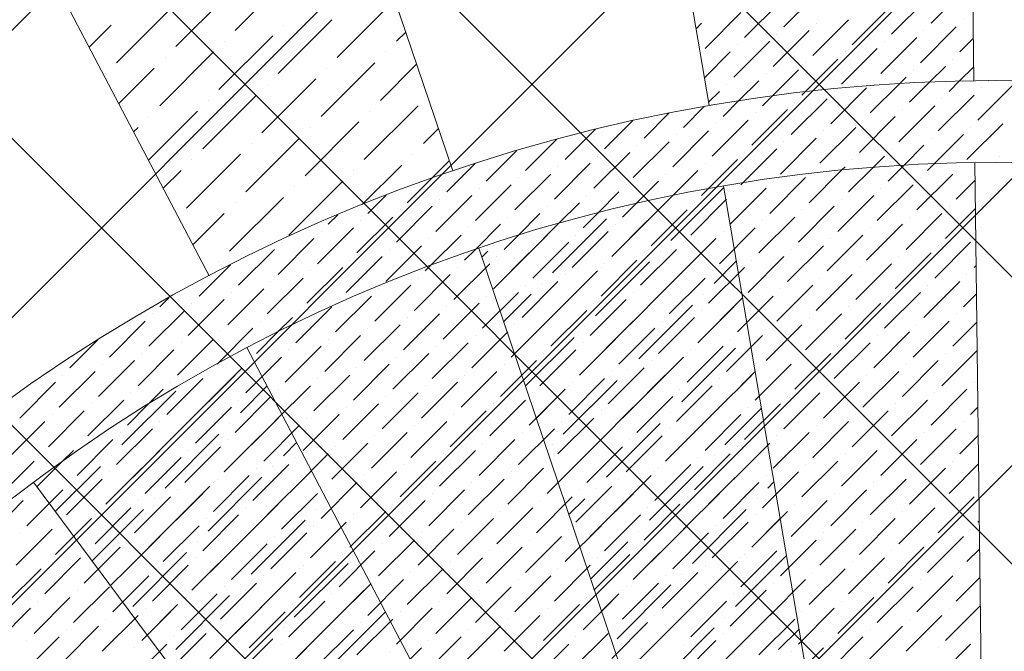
# Model space of a CAD drawing. Header units: millimetres. Extents: x -150 to 17700, y -13097 to 13830.
# Tile 26 of 67: x 9799 to 11011, y 8317 to 9095. Entities that reach past the tile are written whole.
import ezdxf

# ---------------------------------------------------------------- set-up
doc = ezdxf.new("R2010")
doc.units = ezdxf.units.MM
doc.header["$MEASUREMENT"] = 0
doc.layers.get('0').update_dxf_attribs({"lineweight": 5})
doc.layers.add('RCP XREF$0$A-CEILING-01', color=9, linetype='Continuous', lineweight=0, true_color=0x808080)
doc.layers.add('RCP XREF$0$A-CELING ELEMENT', color=9, linetype='Continuous', lineweight=0, true_color=0x808080)

# ---------------------------------------------------------------- blocks, each defined once
blk = doc.blocks.new('RCP XREF')
at = {"layer": 'RCP XREF$0$A-CEILING-01', "color": 8, "linetype": 'Continuous', "lineweight": 0, "true_color": 0x808080}
for p, q in [((4980.7, 3920), (14440.7, 13380)), ((12071.8, 6313), (5004.8, 13380)), ((5334.2, 3920), (14794.2, 13380)), ((12248.6, 6489.7), (5358.3, 13380)), ((5687.8, 3920), (15147.8, 13380)), ((12425.4, 6666.5), (5711.9, 13380)), ((12778.9, 7020.1), (6419, 13380)), ((12602.1, 6843.3), (6090, 13355.4)), ((6041.3, 3920), (14450, 12328.7)), ((6135, 3660.1), (14450, 11975.1)), ((4627.1, 3920), (11820.1, 11113))]:
    blk.add_line(p, q, dxfattribs=at)
at = {"layer": 'RCP XREF$0$A-CEILING-01', "color": 8, "lineweight": 0, "true_color": 0x808080}
for centre, radius, start, end in [((11004.6, 6932.9), 2087.3, 45.1925, 224.8075), ((11003.8, 6932.2), 1987.3, 45.2002, 224.7998)]:
    blk.add_arc(centre, radius, start, end, dxfattribs=at)
at = {"layer": 'RCP XREF$0$A-CELING ELEMENT', "color": 8, "lineweight": 0, "true_color": 0x808080}
for p, q in [((10032.2, 8779.9), (7381.5, 13830)), ((8667, 13830), (10332.1, 8908.9)), ((10648, 8989.5), (9819.5, 13830)), ((10915.7, 13829.8), (10974, 9020)), ((10975.2, 8919.5), (10995.3, 7256.1)), ((10945.6, 7251), (10665.5, 8890.7)), ((10364.2, 8814), (10897.4, 7238.3)), ((10851.7, 7218.4), (10078.6, 8691.3)), ((9815.7, 8525.6), (10809.7, 7191.8))]:
    blk.add_line(p, q, dxfattribs=at)
at = {"layer": 'RCP XREF$0$A-CELING ELEMENT', "color": 8, "linetype": 'Continuous', "lineweight": 0, "true_color": 0x808080, "transparency": 33554687}
for p, q in [((10064, 9081.9), (10130.3, 9148.2)), ((10921.3, 9090.7), (10965.5, 9134.9)), ((9991.1, 9062), (10057.3, 9128.3)), ((10740.1, 9086.3), (10784.3, 9130.5)), ((10872.7, 9077.5), (10916.9, 9121.7)), ((9918.1, 9042.1), (9984.4, 9108.4)), ((10189.9, 9048.8), (10256.2, 9115.1)), ((10691.5, 9073.1), (10735.7, 9117.3)), ((10824.1, 9064.2), (10868.3, 9108.4)), ((10117, 9028.9), (10183.3, 9095.2)), ((10642.9, 9059.8), (10687.1, 9104)), ((10775.5, 9051), (10819.7, 9095.2)), ((10961.1, 9095.2), (10961.1, 9095.2)), ((9884.4, 9061.4), (9911.5, 9088.5)), ((10123.6, 9088.5), (10123.6, 9088.5)), ((10631.8, 9084.1), (10638.5, 9090.7)), ((10779.9, 9090.7), (10779.9, 9090.7)), ((10908.1, 9042.1), (10952.3, 9086.3)), ((10044.1, 9009), (10110.4, 9075.3)), ((10262.8, 9068.7), (10274.2, 9080)), ((10726.9, 9037.7), (10771.1, 9081.9)), ((10731.3, 9077.5), (10731.3, 9077.5)), ((10859.5, 9028.9), (10903.7, 9073.1)), ((10912.5, 9081.9), (10912.5, 9081.9)), ((10956.7, 9055.4), (10973.3, 9072)), ((10050.7, 9068.7), (10050.7, 9068.7)), ((10678.3, 9024.5), (10722.5, 9068.7)), ((10682.7, 9064.2), (10682.7, 9064.2)), ((10810.9, 9015.6), (10855, 9059.8)), ((10863.9, 9068.7), (10863.9, 9068.7)), ((9971.2, 8989.1), (10037.5, 9055.4)), ((9977.8, 9048.8), (9977.8, 9048.8)), ((10249.6, 9055.4), (10249.6, 9055.4)), ((10642.1, 9023.7), (10673.9, 9055.4)), ((10766.5, 9006.6), (10806.4, 9046.6)), ((10815.3, 9055.4), (10815.3, 9055.4)), ((10947.9, 9046.6), (10947.9, 9046.6)), ((9920.9, 8991.9), (9964.5, 9035.5)), ((10170, 8975.8), (10236.3, 9042.1)), ((10176.7, 9035.5), (10176.7, 9035.5)), ((10243, 8995.7), (10287.6, 9040.4)), ((10766.7, 9042.1), (10766.7, 9042.1)), ((10919.8, 9018.5), (10939, 9037.7)), ((10956.3, 9019.7), (10973.8, 9037.1)), ((9904.9, 9028.9), (9904.9, 9028.9)), ((10097.1, 8956), (10163.4, 9022.2)), ((10718, 9028.9), (10718, 9028.9)), ((10726.1, 9001.6), (10757.8, 9033.3)), ((10882.6, 9016.6), (10890.4, 9024.5)), ((10899.2, 9033.3), (10899.2, 9033.3)), ((10103.7, 9015.6), (10103.7, 9015.6)), ((10669.4, 9015.6), (10669.4, 9015.6)), ((10684.7, 8995.6), (10709.2, 9020)), ((10797.6, 8967), (10841.8, 9011.2)), ((10846.2, 8980.3), (10882.6, 9016.6)), ((10850.6, 9020), (10850.6, 9020)), ((10894.8, 8993.5), (10919.8, 9018.5)), ((10943.4, 9006.8), (10956.3, 9019.7)), ((10978.8, 8971.4), (11023, 9015.6)), ((10983.2, 9011.2), (10983.2, 9011.2)), ((10992, 9020), (10992.2, 9020.2)), ((10024.2, 8936.1), (10090.5, 9002.4)), ((10647.3, 8993.5), (10660.6, 9006.8)), ((10713.6, 8989.1), (10726.1, 9001.6)), ((10749, 8953.7), (10793.2, 8997.9)), ((10762.2, 9002.4), (10766.5, 9006.6)), ((10802, 9006.8), (10802, 9006.8)), ((10930.2, 8958.2), (10974.4, 9002.4)), ((10934.6, 8997.9), (10934.6, 8997.9)), ((10030.8, 8995.7), (10030.8, 8995.7)), ((10223.1, 8922.8), (10289.4, 8989.1)), ((10616.4, 8962.6), (10642.4, 8988.5)), ((10665, 8975.8), (10684.7, 8995.6)), ((10753.4, 8993.5), (10753.4, 8993.5)), ((10881.6, 8944.9), (10925.8, 8989.1)), ((9957.4, 8922.3), (10017.6, 8982.5)), ((9957.9, 8975.8), (9957.9, 8975.8)), ((10229.7, 8982.5), (10229.7, 8982.5)), ((10567.8, 8949.3), (10598.9, 8980.4)), ((10700.4, 8940.5), (10744.6, 8984.7)), ((10704.8, 8980.3), (10704.8, 8980.3)), ((10833, 8931.6), (10877.1, 8975.8)), ((10886, 8984.7), (10886, 8984.7)), ((9939.1, 8957.1), (9944.6, 8962.6)), ((10150.2, 8902.9), (10216.4, 8969.2)), ((10156.8, 8962.6), (10156.8, 8962.6)), ((10519.2, 8936.1), (10554.1, 8971)), ((10651.8, 8927.2), (10695.9, 8971.4)), ((10656.2, 8967), (10656.2, 8967)), ((10784.3, 8918.4), (10828.5, 8962.6)), ((10837.4, 8971.4), (10837.4, 8971.4)), ((10965.5, 8922.8), (11009.7, 8967)), ((10970, 8962.6), (10970, 8962.6)), ((10296, 8942.7), (10314.5, 8961.2)), ((10470.6, 8922.8), (10508, 8960.3)), ((10603.1, 8914), (10647.3, 8958.2)), ((10607.6, 8953.7), (10607.6, 8953.7)), ((10788.8, 8958.2), (10788.8, 8958.2)), ((10925.3, 8917.9), (10961.1, 8953.7)), ((10077.2, 8883), (10143.5, 8949.3)), ((10083.9, 8942.7), (10083.9, 8942.7)), ((10421.9, 8909.6), (10460.4, 8948)), ((10554.5, 8900.7), (10598.7, 8944.9)), ((10558.9, 8940.5), (10558.9, 8940.5)), ((10735.7, 8905.1), (10779.9, 8949.3)), ((10740.1, 8944.9), (10740.1, 8944.9)), ((10888.1, 8916.1), (10912.5, 8940.5)), ((10921.3, 8949.3), (10921.3, 8949.3)), ((10004.3, 8863.1), (10070.6, 8929.4)), ((10282.7, 8929.4), (10282.7, 8929.4)), ((10373.3, 8896.3), (10411.1, 8934.1)), ((10505.9, 8887.5), (10550.1, 8931.6)), ((10510.3, 8927.2), (10510.3, 8927.2)), ((10689.7, 8894.5), (10731.3, 8936.1)), ((10691.5, 8931.6), (10691.5, 8931.6)), ((10850.2, 8913.5), (10863.9, 8927.2)), ((10872.7, 8936.1), (10872.7, 8936.1)), ((11005.3, 8927.2), (11005.3, 8927.2)), ((10010.9, 8922.8), (10010.9, 8922.8)), ((10220.7, 8867.4), (10269.5, 8916.2)), ((10306.3, 8899.9), (10327.9, 8921.5)), ((10324.7, 8883), (10359.8, 8918.1)), ((10457.3, 8874.2), (10501.5, 8918.4)), ((10461.7, 8914), (10461.7, 8914)), ((10642.9, 8918.4), (10642.9, 8918.4)), ((10647.1, 8887.2), (10682.7, 8922.8)), ((10811.4, 8910.1), (10815.3, 8914)), ((10819.7, 8883), (10850.2, 8913.5)), ((10824.1, 8922.8), (10824.1, 8922.8)), ((10868.3, 8896.3), (10888.1, 8916.1)), ((10916.9, 8909.6), (10925.3, 8917.9)), ((10956.7, 8914), (10956.7, 8914)), ((9975.7, 8887.5), (9997.7, 8909.6)), ((10209.8, 8909.6), (10209.8, 8909.6)), ((10408.7, 8860.9), (10452.9, 8905.1)), ((10594.3, 8905.1), (10594.3, 8905.1)), ((10603.2, 8878.7), (10634.1, 8909.6)), ((10771.1, 8869.8), (10811.4, 8910.1)), ((10775.5, 8909.6), (10775.5, 8909.6)), ((10903.7, 8860.9), (10947.9, 8905.1)), ((10130.3, 8830), (10196.6, 8896.3)), ((10136.9, 8889.7), (10136.9, 8889.7)), ((10276.1, 8869.8), (10306.3, 8899.9)), ((10360.1, 8847.7), (10404.3, 8891.9)), ((10413.1, 8900.7), (10413.1, 8900.7)), ((10545.7, 8891.9), (10545.7, 8891.9)), ((10558, 8868.8), (10585.5, 8896.3)), ((10687.1, 8891.9), (10689.7, 8894.5)), ((10722.5, 8856.5), (10766.7, 8900.7)), ((10726.9, 8896.3), (10726.9, 8896.3)), ((10855, 8847.7), (10899.2, 8891.9)), ((10908.1, 8900.7), (10908.1, 8900.7)), ((10952.3, 8874.2), (10975.5, 8897.4)), ((10227.5, 8856.5), (10250, 8879.1)), ((10311.5, 8834.4), (10355.7, 8878.6)), ((10364.5, 8887.5), (10364.5, 8887.5)), ((10497.1, 8878.6), (10497.1, 8878.6)), ((10511.3, 8857.5), (10536.8, 8883)), ((10589.9, 8865.4), (10603.2, 8878.7)), ((10600.9, 8823.4), (10665.9, 8888.4)), ((10638.5, 8878.6), (10647.1, 8887.2)), ((10673.9, 8843.3), (10718, 8887.5)), ((10678.3, 8883), (10678.3, 8883)), ((10806.4, 8834.4), (10850.6, 8878.6)), ((10859.5, 8887.5), (10859.5, 8887.5)), ((10057.3, 8810.1), (10123.6, 8876.4)), ((10064, 8869.8), (10064, 8869.8)), ((10262.8, 8821.2), (10307, 8865.4)), ((10315.9, 8874.2), (10315.9, 8874.2)), ((10448.5, 8865.4), (10448.5, 8865.4)), ((10462.9, 8844.4), (10488.2, 8869.8)), ((10528, 8803.5), (10594.3, 8869.8)), ((10541.3, 8852.1), (10558, 8868.8)), ((10625.2, 8830), (10669.4, 8874.2)), ((10629.7, 8869.8), (10629.7, 8869.8)), ((10757.8, 8821.2), (10802, 8865.4)), ((10810.9, 8874.2), (10810.9, 8874.2)), ((10943.4, 8865.4), (10943.4, 8865.4)), ((10012.2, 8818), (10050.7, 8856.5)), ((10178.9, 8843.3), (10190.6, 8854.9)), ((10267.3, 8860.9), (10267.3, 8860.9)), ((10412.6, 8829.5), (10439.6, 8856.5)), ((10492.7, 8838.8), (10511.3, 8857.5)), ((10534.6, 8863.1), (10534.6, 8863.1)), ((10576.6, 8816.7), (10620.8, 8860.9)), ((10581, 8856.5), (10581, 8856.5)), ((10762.2, 8860.9), (10762.2, 8860.9)), ((10890.4, 8812.3), (10934.6, 8856.5)), ((10939, 8825.6), (10975.9, 8862.5)), ((10214.2, 8807.9), (10258.4, 8852.1)), ((10218.7, 8847.7), (10218.7, 8847.7)), ((10360.1, 8812.3), (10391, 8843.3)), ((10399.8, 8852.1), (10399.8, 8852.1)), ((10444, 8825.6), (10462.9, 8844.4)), ((10455.1, 8783.6), (10521.4, 8849.9)), ((10461.7, 8843.3), (10461.7, 8843.3)), ((10528, 8803.5), (10572.2, 8847.7)), ((10532.4, 8843.3), (10532.4, 8843.3)), ((10709.2, 8807.9), (10753.4, 8852.1)), ((10713.6, 8847.7), (10713.6, 8847.7)), ((10841.8, 8799.1), (10886, 8843.3)), ((10894.8, 8852.1), (10894.8, 8852.1)), ((10165.6, 8794.6), (10209.8, 8838.8)), ((10170, 8834.4), (10170, 8834.4)), ((10304.9, 8792.5), (10342.4, 8830)), ((10351.2, 8838.8), (10351.2, 8838.8)), ((10382.2, 8763.7), (10448.5, 8830)), ((10395.4, 8812.3), (10412.6, 8829.5)), ((10479.4, 8790.2), (10523.6, 8834.4)), ((10483.8, 8830), (10483.8, 8830)), ((10660.6, 8794.6), (10704.8, 8838.8)), ((10660.6, 8830), (10660.6, 8830)), ((10665, 8834.4), (10665, 8834.4)), ((10793.2, 8785.8), (10837.4, 8830)), ((10846.2, 8838.8), (10846.2, 8838.8)), ((10117, 8781.4), (10161.2, 8825.6)), ((10121.4, 8821.2), (10121.4, 8821.2)), ((10249.6, 8772.6), (10293.8, 8816.7)), ((10302.6, 8825.6), (10302.6, 8825.6)), ((10430.8, 8777), (10475, 8821.2)), ((10435.2, 8816.7), (10435.2, 8816.7)), ((10581, 8750.5), (10647.3, 8816.7)), ((10612, 8781.4), (10656.2, 8825.6)), ((10616.4, 8821.2), (10616.4, 8821.2)), ((10744.6, 8772.6), (10788.8, 8816.7)), ((10797.6, 8825.6), (10797.6, 8825.6)), ((10925.8, 8777), (10970, 8821.2)), ((10930.2, 8816.7), (10930.2, 8816.7)), ((10068.4, 8768.1), (10112.6, 8812.3)), ((10254, 8812.3), (10254, 8812.3)), ((10346.8, 8799.1), (10360.1, 8812.3)), ((10368.1, 8802.7), (10375.5, 8810.1)), ((10382.2, 8763.7), (10426.4, 8807.9)), ((10563.4, 8768.1), (10607.6, 8812.3)), ((10567.8, 8807.9), (10567.8, 8807.9)), ((10587.7, 8810.1), (10587.7, 8810.1)), ((10749, 8812.3), (10749, 8812.3)), ((10877.1, 8763.7), (10921.3, 8807.9)), ((10019.8, 8754.9), (10058.3, 8793.4)), ((10044.1, 8796.9), (10044.1, 8796.9)), ((10201, 8759.3), (10245.2, 8803.5)), ((10205.4, 8799.1), (10205.4, 8799.1)), ((10298.2, 8785.8), (10304.9, 8792.5)), ((10333.6, 8750.5), (10377.8, 8794.6)), ((10386.6, 8803.5), (10386.6, 8803.5)), ((10508.1, 8730.6), (10574.4, 8796.9)), ((10514.8, 8754.9), (10558.9, 8799.1)), ((10519.2, 8794.6), (10519.2, 8794.6)), ((10654, 8770.3), (10681.4, 8797.8)), ((10695.9, 8759.3), (10740.1, 8803.5)), ((10700.4, 8799.1), (10700.4, 8799.1)), ((10828.5, 8750.5), (10872.7, 8794.6)), ((10881.6, 8803.5), (10881.6, 8803.5)), ((10974.4, 8790.2), (10976.7, 8792.6)), ((10030.4, 8783.2), (10030.8, 8783.6)), ((10152.4, 8746), (10196.6, 8790.2)), ((10156.8, 8785.8), (10156.8, 8785.8)), ((10284.9, 8737.2), (10329.1, 8781.4)), ((10338, 8790.2), (10338, 8790.2)), ((10466.1, 8741.6), (10510.3, 8785.8)), ((10470.6, 8781.4), (10470.6, 8781.4)), ((10514.8, 8790.2), (10514.8, 8790.2)), ((10647.3, 8746), (10691.5, 8790.2)), ((10651.8, 8785.8), (10651.8, 8785.8)), ((10779.9, 8737.2), (10824.1, 8781.4)), ((10833, 8790.2), (10833, 8790.2)), ((10965.5, 8781.4), (10965.5, 8781.4)), ((10103.7, 8732.8), (10147.9, 8777)), ((10108.2, 8772.6), (10108.2, 8772.6)), ((10236.3, 8723.9), (10280.5, 8768.1)), ((10289.4, 8777), (10289.4, 8777)), ((10417.5, 8728.4), (10461.7, 8772.6)), ((10421.9, 8768.1), (10421.9, 8768.1)), ((10435.2, 8710.7), (10501.5, 8777)), ((10441.8, 8770.3), (10441.8, 8770.3)), ((10598.7, 8732.8), (10642.9, 8777)), ((10603.1, 8772.6), (10603.1, 8772.6)), ((10731.3, 8723.9), (10775.5, 8768.1)), ((10784.3, 8777), (10784.3, 8777)), ((10912.5, 8728.4), (10956.7, 8772.6)), ((10916.9, 8768.1), (10916.9, 8768.1)), ((10055.1, 8719.5), (10099.3, 8763.7)), ((10059.6, 8759.3), (10059.6, 8759.3)), ((10240.7, 8763.7), (10240.7, 8763.7)), ((10368.9, 8715.1), (10413.1, 8759.3)), ((10394.9, 8723.4), (10428.6, 8757.1)), ((10550.1, 8719.5), (10594.3, 8763.7)), ((10554.5, 8759.3), (10554.5, 8759.3)), ((10640.7, 8757.1), (10640.7, 8757.1)), ((10735.7, 8763.7), (10735.7, 8763.7)), ((10863.9, 8715.1), (10908.1, 8759.3)), ((10961.1, 8741.6), (10977.2, 8757.7)), ((9971.2, 8741.6), (9982.3, 8752.7)), ((10006.5, 8706.3), (10050.7, 8750.5)), ((10010.9, 8746), (10010.9, 8746)), ((10187.7, 8710.7), (10231.9, 8754.9)), ((10192.1, 8750.5), (10192.1, 8750.5)), ((10320.3, 8701.8), (10364.5, 8746)), ((10373.3, 8754.9), (10373.3, 8754.9)), ((10501.5, 8706.3), (10545.7, 8750.5)), ((10505.9, 8746), (10505.9, 8746)), ((10561.2, 8677.5), (10627.4, 8743.8)), ((10634.1, 8697.4), (10689.1, 8752.5)), ((10682.7, 8710.7), (10726.9, 8754.9)), ((10687.1, 8750.5), (10687.1, 8750.5)), ((10815.3, 8701.8), (10859.5, 8746)), ((10868.3, 8754.9), (10868.3, 8754.9)), ((9957.9, 8693), (10002.1, 8737.2)), ((9962.3, 8732.8), (9962.3, 8732.8)), ((10139.1, 8697.4), (10183.3, 8741.6)), ((10143.5, 8737.2), (10143.5, 8737.2)), ((10271.7, 8688.6), (10315.9, 8732.8)), ((10324.7, 8741.6), (10324.7, 8741.6)), ((10452.9, 8693), (10497.1, 8737.2)), ((10457.3, 8732.8), (10457.3, 8732.8)), ((10567.8, 8737.2), (10567.8, 8737.2)), ((10634.1, 8697.4), (10678.3, 8741.6)), ((10638.5, 8737.2), (10638.5, 8737.2)), ((10766.7, 8688.6), (10810.9, 8732.8)), ((10819.7, 8741.6), (10819.7, 8741.6)), ((10952.3, 8732.8), (10952.3, 8732.8)), ((9909.3, 8679.7), (9953.5, 8723.9)), ((10094.9, 8723.9), (10094.9, 8723.9)), ((10116.9, 8710.6), (10134.7, 8728.4)), ((10223.1, 8675.3), (10267.3, 8719.5)), ((10276.1, 8728.4), (10276.1, 8728.4)), ((10404.3, 8679.7), (10448.5, 8723.9)), ((10408.7, 8719.5), (10408.7, 8719.5)), ((10488.2, 8657.6), (10554.5, 8723.9)), ((10585.5, 8684.2), (10629.7, 8728.4)), ((10589.9, 8723.9), (10589.9, 8723.9)), ((10718, 8675.3), (10762.2, 8719.5)), ((10771.1, 8728.4), (10771.1, 8728.4)), ((10899.2, 8679.7), (10943.4, 8723.9)), ((10903.7, 8719.5), (10903.7, 8719.5)), ((10947.9, 8693), (10977.6, 8722.7)), ((10042.4, 8671.5), (10086.1, 8715.1)), ((10046.3, 8710.7), (10046.3, 8710.7)), ((10090.5, 8684.2), (10116.9, 8710.6)), ((10227.5, 8715.1), (10227.5, 8715.1)), ((10355.7, 8666.5), (10399.8, 8710.7)), ((10494.9, 8717.3), (10494.9, 8717.3)), ((10536.8, 8670.9), (10581, 8715.1)), ((10541.3, 8710.7), (10541.3, 8710.7)), ((10722.5, 8715.1), (10722.5, 8715.1)), ((10850.6, 8666.5), (10894.8, 8710.7)), ((9860.7, 8666.5), (9895.2, 8701)), ((9993.3, 8657.6), (10037.5, 8701.8)), ((9997.7, 8697.4), (9997.7, 8697.4)), ((10174.5, 8662.1), (10218.7, 8706.3)), ((10178.9, 8701.8), (10178.9, 8701.8)), ((10307, 8653.2), (10351.2, 8697.4)), ((10360.1, 8706.3), (10360.1, 8706.3)), ((10421.7, 8644.2), (10481.6, 8704)), ((10421.9, 8697.4), (10421.9, 8697.4)), ((10488.2, 8657.6), (10532.4, 8701.8)), ((10492.7, 8697.4), (10492.7, 8697.4)), ((10669.4, 8662.1), (10713.6, 8706.3)), ((10673.9, 8701.8), (10673.9, 8701.8)), ((10693.7, 8704), (10693.7, 8704)), ((10802, 8653.2), (10846.2, 8697.4)), ((10855, 8706.3), (10855, 8706.3)), ((9944.6, 8644.4), (9988.8, 8688.6)), ((9949.1, 8684.2), (9949.1, 8684.2)), ((10125.8, 8648.8), (10170, 8693)), ((10130.3, 8688.6), (10130.3, 8688.6)), ((10258.4, 8640), (10302.6, 8684.2)), ((10311.5, 8693), (10311.5, 8693)), ((10408.3, 8683.8), (10408.7, 8684.2)), ((10439.6, 8644.4), (10483.8, 8688.6)), ((10444, 8684.2), (10444, 8684.2)), ((10614.2, 8624.5), (10680.5, 8690.8)), ((10620.8, 8648.8), (10665, 8693)), ((10620.8, 8684.2), (10620.8, 8684.2)), ((10625.2, 8688.6), (10625.2, 8688.6)), ((10753.4, 8640), (10797.6, 8684.2)), ((10806.4, 8693), (10806.4, 8693)), ((10934.6, 8644.4), (10978, 8687.8)), ((10939, 8684.2), (10939, 8684.2)), ((9896, 8631.1), (9940.2, 8675.3)), ((9900.5, 8670.9), (9900.5, 8670.9)), ((10041.9, 8670.9), (10042.4, 8671.5)), ((10077.2, 8635.5), (10121.4, 8679.7)), ((10077.2, 8670.9), (10077.2, 8670.9)), ((10081.6, 8675.3), (10081.6, 8675.3)), ((10209.8, 8626.7), (10254, 8670.9)), ((10262.8, 8679.7), (10262.8, 8679.7)), ((10391, 8631.1), (10435.2, 8675.3)), ((10395.4, 8670.9), (10395.4, 8670.9)), ((10541.3, 8604.6), (10607.6, 8670.9)), ((10572.2, 8635.5), (10616.4, 8679.7)), ((10576.6, 8675.3), (10576.6, 8675.3)), ((10704.8, 8626.7), (10749, 8670.9)), ((10757.8, 8679.7), (10757.8, 8679.7)), ((10886, 8631.1), (10930.2, 8675.3)), ((10890.4, 8670.9), (10890.4, 8670.9)), ((9847.4, 8617.9), (9891.6, 8662.1)), ((10028.6, 8622.3), (10072.8, 8666.5)), ((10033, 8662.1), (10033, 8662.1)), ((10214.2, 8666.5), (10214.2, 8666.5)), ((10342.4, 8617.9), (10386.6, 8662.1)), ((10523.6, 8622.3), (10567.8, 8666.5)), ((10528, 8662.1), (10528, 8662.1)), ((10547.9, 8664.3), (10547.9, 8664.3)), ((10687.1, 8644.4), (10704.6, 8661.9)), ((10709.2, 8666.5), (10709.2, 8666.5)), ((10837.4, 8617.9), (10881.6, 8662.1)), ((9798.8, 8604.6), (9843, 8648.8)), ((9851.8, 8657.6), (9851.8, 8657.6)), ((9980, 8609), (10024.2, 8653.2)), ((9984.4, 8648.8), (9984.4, 8648.8)), ((9997.7, 8591.4), (10064, 8657.6)), ((10161.2, 8613.5), (10205.4, 8657.6)), ((10165.6, 8653.2), (10165.6, 8653.2)), ((10293.8, 8604.6), (10338, 8648.8)), ((10346.8, 8657.6), (10346.8, 8657.6)), ((10468.3, 8584.7), (10534.6, 8651)), ((10475, 8609), (10519.2, 8653.2)), ((10479.4, 8648.8), (10479.4, 8648.8)), ((10656.2, 8613.5), (10700.4, 8657.6)), ((10660.6, 8653.2), (10660.6, 8653.2)), ((10788.8, 8604.6), (10833, 8648.8)), ((10841.8, 8657.6), (10841.8, 8657.6)), ((10974.4, 8648.8), (10974.4, 8648.8)), ((9924.8, 8571.5), (9991.1, 8637.8)), ((9935.8, 8635.5), (9935.8, 8635.5)), ((9957.1, 8621.5), (9975.6, 8640)), ((10070.6, 8611.2), (10103.4, 8644.1)), ((10112.6, 8600.2), (10156.8, 8644.4)), ((10117, 8640), (10117, 8640)), ((10245.2, 8591.4), (10289.4, 8635.5)), ((10298.2, 8644.4), (10298.2, 8644.4)), ((10426.4, 8595.8), (10470.6, 8640)), ((10430.8, 8635.5), (10430.8, 8635.5)), ((10475, 8644.4), (10475, 8644.4)), ((10607.6, 8600.2), (10651.8, 8644.4)), ((10612, 8640), (10612, 8640)), ((10740.1, 8591.4), (10784.3, 8635.5)), ((10793.2, 8644.4), (10793.2, 8644.4)), ((10921.3, 8595.8), (10965.5, 8640)), ((10925.8, 8635.5), (10925.8, 8635.5)), ((9882.8, 8582.5), (9927, 8626.7)), ((9887.2, 8622.3), (9887.2, 8622.3)), ((10064, 8586.9), (10108.2, 8631.1)), ((10068.4, 8626.7), (10068.4, 8626.7)), ((10196.6, 8578.1), (10240.7, 8622.3)), ((10249.6, 8631.1), (10249.6, 8631.1)), ((10377.8, 8582.5), (10421.9, 8626.7)), ((10382.2, 8622.3), (10382.2, 8622.3)), ((10435.1, 8604.5), (10461.7, 8631.1)), ((10558.9, 8586.9), (10603.1, 8631.1)), ((10563.4, 8626.7), (10563.4, 8626.7)), ((10673.9, 8631.1), (10673.9, 8631.1)), ((10691.5, 8578.1), (10735.7, 8622.3)), ((10744.6, 8631.1), (10744.6, 8631.1)), ((10872.7, 8582.5), (10916.9, 8626.7)), ((10877.1, 8622.3), (10877.1, 8622.3)), ((9834.2, 8569.3), (9878.4, 8613.5)), ((9931.4, 8595.8), (9957.1, 8621.5)), ((10015.4, 8573.7), (10059.6, 8617.9)), ((10019.8, 8613.5), (10019.8, 8613.5)), ((10201, 8617.9), (10201, 8617.9)), ((10329.1, 8569.3), (10373.3, 8613.5)), ((10510.3, 8573.7), (10554.5, 8617.9)), ((10514.8, 8613.5), (10514.8, 8613.5)), ((10594.3, 8551.6), (10660.6, 8617.9)), ((10600.9, 8611.2), (10600.9, 8611.2)), ((10667.2, 8571.5), (10712.4, 8616.6)), ((10695.9, 8617.9), (10695.9, 8617.9)), ((10824.1, 8569.3), (10868.3, 8613.5)), ((10970, 8609), (10978.8, 8617.9)), ((9785.5, 8556), (9829.7, 8600.2)), ((9838.6, 8609), (9838.6, 8609)), ((9966.7, 8560.4), (10010.9, 8604.6)), ((9971.2, 8600.2), (9971.2, 8600.2)), ((10050.7, 8538.3), (10117, 8604.6)), ((10057.3, 8598), (10057.3, 8598)), ((10147.9, 8564.8), (10192.1, 8609)), ((10152.4, 8604.6), (10152.4, 8604.6)), ((10280.5, 8556), (10324.7, 8600.2)), ((10333.6, 8609), (10333.6, 8609)), ((10461.7, 8560.4), (10505.9, 8604.6)), ((10466.1, 8600.2), (10466.1, 8600.2)), ((10521.4, 8531.7), (10587.7, 8598)), ((10642.9, 8564.8), (10687.1, 8609)), ((10647.3, 8604.6), (10647.3, 8604.6)), ((10775.5, 8556), (10819.7, 8600.2)), ((10828.5, 8609), (10828.5, 8609)), ((10961.1, 8600.2), (10961.1, 8600.2)), ((9918.1, 8547.2), (9962.3, 8591.4)), ((9922.6, 8586.9), (9922.6, 8586.9)), ((10099.3, 8551.6), (10143.5, 8595.8)), ((10103.7, 8591.4), (10103.7, 8591.4)), ((10231.9, 8542.7), (10276.1, 8586.9)), ((10284.9, 8595.8), (10284.9, 8595.8)), ((10413.1, 8547.2), (10457.3, 8591.4)), ((10417.5, 8586.9), (10417.5, 8586.9)), ((10528, 8591.4), (10528, 8591.4)), ((10594.3, 8551.6), (10638.5, 8595.8)), ((10598.7, 8591.4), (10598.7, 8591.4)), ((10726.9, 8542.7), (10771.1, 8586.9)), ((10779.9, 8595.8), (10779.9, 8595.8)), ((10908.1, 8547.2), (10952.3, 8591.4)), ((10912.5, 8586.9), (10912.5, 8586.9)), ((9869.5, 8533.9), (9913.7, 8578.1)), ((9873.9, 8573.7), (9873.9, 8573.7)), ((9977.8, 8518.4), (10044.1, 8584.7)), ((9984.4, 8578.1), (9984.4, 8578.1)), ((10050.7, 8538.3), (10094.9, 8582.5)), ((10055.1, 8578.1), (10055.1, 8578.1)), ((10123.6, 8558.2), (10139.9, 8574.5)), ((10183.3, 8529.5), (10227.5, 8573.7)), ((10236.3, 8582.5), (10236.3, 8582.5)), ((10364.5, 8533.9), (10408.7, 8578.1)), ((10368.9, 8573.7), (10368.9, 8573.7)), ((10461.9, 8525.3), (10514.8, 8578.1)), ((10545.7, 8538.3), (10589.9, 8582.5)), ((10550.1, 8578.1), (10550.1, 8578.1)), ((10678.3, 8529.5), (10722.5, 8573.7)), ((10731.3, 8582.5), (10731.3, 8582.5)), ((10859.5, 8533.9), (10903.7, 8578.1)), ((10863.9, 8573.7), (10863.9, 8573.7)), ((10956.7, 8560.4), (10979.3, 8583)), ((9851.7, 8551.4), (9865.1, 8564.8)), ((9904.9, 8498.5), (9971.2, 8564.8)), ((10002.1, 8525.1), (10046.3, 8569.3)), ((10006.5, 8564.8), (10006.5, 8564.8)), ((10187.7, 8569.3), (10187.7, 8569.3)), ((10315.9, 8520.6), (10360.1, 8564.8)), ((10455.1, 8571.5), (10455.1, 8571.5)), ((10497.1, 8525.1), (10541.3, 8569.3)), ((10501.5, 8564.8), (10501.5, 8564.8)), ((10647.3, 8498.5), (10713.6, 8564.8)), ((10682.7, 8569.3), (10682.7, 8569.3)), ((10810.9, 8520.6), (10855, 8564.8)), ((9772.3, 8507.4), (9816.5, 8551.6)), ((9820.9, 8520.6), (9851.7, 8551.4)), ((9825.3, 8560.4), (9825.3, 8560.4)), ((9911.5, 8558.2), (9911.5, 8558.2)), ((9953.5, 8511.8), (9997.7, 8556)), ((9957.9, 8551.6), (9957.9, 8551.6)), ((10134.7, 8516.2), (10178.9, 8560.4)), ((10139.1, 8556), (10139.1, 8556)), ((10267.3, 8507.4), (10311.5, 8551.6)), ((10320.3, 8560.4), (10320.3, 8560.4)), ((10448.5, 8511.8), (10492.7, 8556)), ((10452.9, 8551.6), (10452.9, 8551.6)), ((10629.7, 8516.2), (10673.9, 8560.4)), ((10634.1, 8556), (10634.1, 8556)), ((10654, 8558.2), (10654, 8558.2)), ((10762.2, 8507.4), (10806.4, 8551.6)), ((10815.3, 8560.4), (10815.3, 8560.4)), ((10947.9, 8551.6), (10947.9, 8551.6)), ((9838.6, 8538.3), (9838.6, 8538.3)), ((9842.7, 8489.4), (9898.2, 8545)), ((9904.9, 8498.5), (9949.1, 8542.7)), ((9909.3, 8538.3), (9909.3, 8538.3)), ((10086.1, 8503), (10130.3, 8547.2)), ((10090.5, 8542.7), (10090.5, 8542.7)), ((10103.7, 8485.3), (10158.2, 8539.7)), ((10110.4, 8545), (10110.4, 8545)), ((10218.7, 8494.1), (10262.8, 8538.3)), ((10271.7, 8547.2), (10271.7, 8547.2)), ((10399.8, 8498.5), (10444, 8542.7)), ((10404.3, 8538.3), (10404.3, 8538.3)), ((10574.4, 8478.7), (10640.7, 8545)), ((10581, 8503), (10625.2, 8547.2)), ((10581, 8538.3), (10581, 8538.3)), ((10585.5, 8542.7), (10585.5, 8542.7)), ((10713.6, 8494.1), (10757.8, 8538.3)), ((10766.7, 8547.2), (10766.7, 8547.2)), ((10894.8, 8498.5), (10939, 8542.7)), ((10899.2, 8538.3), (10899.2, 8538.3)), ((10943.4, 8511.8), (10979.7, 8548.1)), ((9820, 8519.8), (9825.3, 8525.1)), ((9856.3, 8485.3), (9900.5, 8529.5)), ((9860.7, 8525.1), (9860.7, 8525.1)), ((10030.8, 8465.4), (10097.1, 8531.7)), ((10037.5, 8489.7), (10081.6, 8533.9)), ((10037.5, 8525.1), (10037.5, 8525.1)), ((10041.9, 8529.5), (10041.9, 8529.5)), ((10170, 8480.9), (10214.2, 8525.1)), ((10223.1, 8533.9), (10223.1, 8533.9)), ((10351.2, 8485.3), (10395.4, 8529.5)), ((10355.7, 8525.1), (10355.7, 8525.1)), ((10501.5, 8458.8), (10567.8, 8525.1)), ((10532.4, 8489.7), (10576.6, 8533.9)), ((10536.8, 8529.5), (10536.8, 8529.5)), ((10665, 8480.9), (10709.2, 8525.1)), ((10718, 8533.9), (10718, 8533.9)), ((10720.3, 8518.4), (10727.8, 8526)), ((10846.2, 8485.3), (10890.4, 8529.5)), ((10850.6, 8525.1), (10850.6, 8525.1)), ((9807.6, 8472), (9851.8, 8516.2)), ((9988.8, 8476.4), (10033, 8520.6)), ((9993.3, 8516.2), (9993.3, 8516.2)), ((10174.5, 8520.6), (10174.5, 8520.6)), ((10302.6, 8472), (10346.8, 8516.2)), ((10483.8, 8476.4), (10528, 8520.6)), ((10488.2, 8516.2), (10488.2, 8516.2)), ((10508.1, 8518.4), (10508.1, 8518.4)), ((10669.4, 8520.6), (10669.4, 8520.6)), ((10797.6, 8472), (10841.8, 8516.2)), ((9759, 8458.8), (9803.2, 8503)), ((9812.1, 8511.8), (9812.1, 8511.8)), ((9940.2, 8463.2), (9984.4, 8507.4)), ((9944.6, 8503), (9944.6, 8503)), ((9957.9, 8445.5), (10024.2, 8511.8)), ((9964.5, 8505.2), (9964.5, 8505.2)), ((10121.4, 8467.6), (10165.6, 8511.8)), ((10125.8, 8507.4), (10125.8, 8507.4)), ((10254, 8458.8), (10298.2, 8503)), ((10307, 8511.8), (10307, 8511.8)), ((10435.2, 8463.2), (10479.4, 8507.4)), ((10439.6, 8503), (10439.6, 8503)), ((10475.3, 8485.7), (10494.9, 8505.2)), ((10616.4, 8467.6), (10660.6, 8511.8)), ((10620.8, 8507.4), (10620.8, 8507.4)), ((10707, 8505.2), (10707, 8505.2)), ((10749, 8458.8), (10793.2, 8503)), ((10802, 8511.8), (10802, 8511.8)), ((10930.2, 8463.2), (10974.4, 8507.4)), ((10934.6, 8503), (10934.6, 8503)), ((9888, 8428.6), (9951.3, 8491.9)), ((9891.6, 8449.9), (9935.8, 8494.1)), ((9896, 8489.7), (9896, 8489.7)), ((10072.8, 8454.4), (10117, 8498.5)), ((10077.2, 8494.1), (10077.2, 8494.1)), ((10163.4, 8491.9), (10163.4, 8491.9)), ((10205.4, 8445.5), (10249.6, 8489.7)), ((10258.4, 8498.5), (10258.4, 8498.5)), ((10386.6, 8449.9), (10430.8, 8494.1)), ((10391, 8489.7), (10391, 8489.7)), ((10567.8, 8454.4), (10612, 8498.5)), ((10572.2, 8494.1), (10572.2, 8494.1)), ((10627.4, 8425.6), (10693.7, 8491.9)), ((10700.4, 8445.5), (10744.6, 8489.7)), ((10753.4, 8498.5), (10753.4, 8498.5)), ((10881.6, 8449.9), (10925.8, 8494.1)), ((10886, 8489.7), (10886, 8489.7)), ((9843, 8436.7), (9887.2, 8480.9)), ((9847.4, 8476.4), (9847.4, 8476.4)), ((9891.6, 8485.3), (9891.6, 8485.3)), ((10024.2, 8441.1), (10068.4, 8485.3)), ((10028.6, 8480.9), (10028.6, 8480.9)), ((10083.9, 8412.4), (10150.2, 8478.7)), ((10156.8, 8432.3), (10201, 8476.4)), ((10209.8, 8485.3), (10209.8, 8485.3)), ((10338, 8436.7), (10382.2, 8480.9)), ((10342.4, 8476.4), (10342.4, 8476.4)), ((10519.2, 8441.1), (10563.4, 8485.3)), ((10523.6, 8480.9), (10523.6, 8480.9)), ((10634.1, 8485.3), (10634.1, 8485.3)), ((10651.8, 8432.3), (10695.9, 8476.4)), ((10700.4, 8445.5), (10735.6, 8480.7)), ((10704.8, 8485.3), (10704.8, 8485.3)), ((10833, 8436.7), (10877.1, 8480.9)), ((10837.4, 8476.4), (10837.4, 8476.4)), ((10978.8, 8476.4), (10980.5, 8478.2)), ((9794.4, 8423.4), (9838.6, 8467.6)), ((9865.3, 8459), (9878.4, 8472)), ((9975.6, 8427.8), (10019.8, 8472)), ((9980, 8467.6), (9980, 8467.6)), ((10090.5, 8472), (10090.5, 8472)), ((10156.8, 8432.3), (10194.7, 8470.2)), ((10161.2, 8472), (10161.2, 8472)), ((10289.4, 8423.4), (10333.6, 8467.6)), ((10470.6, 8427.8), (10514.8, 8472)), ((10475, 8467.6), (10475, 8467.6)), ((10554.5, 8405.7), (10620.8, 8472)), ((10561.2, 8465.4), (10561.2, 8465.4)), ((10656.2, 8472), (10656.2, 8472)), ((10784.3, 8423.4), (10828.5, 8467.6)), ((10970, 8467.6), (10970, 8467.6)), ((9798.8, 8463.2), (9798.8, 8463.2)), ((9927, 8414.6), (9971.2, 8458.8)), ((9931.4, 8454.4), (9931.4, 8454.4)), ((10010.9, 8392.5), (10077.2, 8458.8)), ((10108.2, 8419), (10152.4, 8463.2)), ((10112.6, 8458.8), (10112.6, 8458.8)), ((10240.7, 8410.2), (10284.9, 8454.4)), ((10293.8, 8463.2), (10293.8, 8463.2)), ((10421.9, 8414.6), (10466.1, 8458.8)), ((10426.4, 8454.4), (10426.4, 8454.4)), ((10603.1, 8419), (10647.3, 8463.2)), ((10607.6, 8458.8), (10607.6, 8458.8)), ((10735.7, 8410.2), (10779.9, 8454.4)), ((10788.8, 8463.2), (10788.8, 8463.2)), ((10916.9, 8414.6), (10961.1, 8458.8)), ((10921.3, 8454.4), (10921.3, 8454.4)), ((9878.4, 8401.3), (9922.6, 8445.5)), ((9882.8, 8441.1), (9882.8, 8441.1)), ((10017.6, 8452.1), (10017.6, 8452.1)), ((10059.6, 8405.7), (10103.7, 8449.9)), ((10064, 8445.5), (10064, 8445.5)), ((10192.1, 8396.9), (10236.3, 8441.1)), ((10245.2, 8449.9), (10245.2, 8449.9)), ((10373.3, 8401.3), (10417.5, 8445.5)), ((10377.8, 8441.1), (10377.8, 8441.1)), ((10502.2, 8406.4), (10547.9, 8452.1)), ((10554.5, 8405.7), (10598.7, 8449.9)), ((10558.9, 8445.5), (10558.9, 8445.5)), ((10687.1, 8396.9), (10731.3, 8441.1)), ((10740.1, 8449.9), (10740.1, 8449.9)), ((10868.3, 8401.3), (10912.5, 8445.5)), ((10872.7, 8441.1), (10872.7, 8441.1)), ((10965.5, 8427.8), (10981, 8443.3)), ((9829.7, 8388.1), (9873.9, 8432.3)), ((9938, 8372.6), (10004.3, 8438.9)), ((9944.6, 8432.3), (9944.6, 8432.3)), ((10010.9, 8392.5), (10055.1, 8436.7)), ((10015.4, 8432.3), (10015.4, 8432.3)), ((10196.6, 8436.7), (10196.6, 8436.7)), ((10324.7, 8388.1), (10368.9, 8432.3)), ((10505.9, 8392.5), (10550.1, 8436.7)), ((10510.3, 8432.3), (10510.3, 8432.3)), ((10680.5, 8372.6), (10743.3, 8435.4)), ((10687.1, 8432.3), (10687.1, 8432.3)), ((10691.5, 8436.7), (10691.5, 8436.7)), ((10819.7, 8388.1), (10863.9, 8432.3)), ((9781.1, 8374.8), (9825.3, 8419)), ((9834.2, 8427.8), (9834.2, 8427.8)), ((9910.6, 8398.2), (9931.4, 8419)), ((9962.3, 8379.2), (10006.5, 8423.4)), ((9966.7, 8419), (9966.7, 8419)), ((10136.9, 8359.3), (10203.2, 8425.6)), ((10143.5, 8383.6), (10187.7, 8427.8)), ((10143.5, 8419), (10143.5, 8419)), ((10147.9, 8423.4), (10147.9, 8423.4)), ((10276.1, 8374.8), (10320.3, 8419)), ((10329.1, 8427.8), (10329.1, 8427.8)), ((10457.3, 8379.2), (10501.5, 8423.4)), ((10461.7, 8419), (10461.7, 8419)), ((10607.6, 8352.7), (10673.9, 8419)), ((10638.5, 8383.6), (10682.7, 8427.8)), ((10642.9, 8423.4), (10642.9, 8423.4)), ((10771.1, 8374.8), (10815.3, 8419)), ((10824.1, 8427.8), (10824.1, 8427.8)), ((10956.7, 8419), (10956.7, 8419)), ((9913.7, 8366), (9957.9, 8410.2)), ((9918.1, 8405.7), (9918.1, 8405.7)), ((10064, 8339.4), (10130.3, 8405.7)), ((10094.9, 8370.4), (10139.1, 8414.6)), ((10099.3, 8410.2), (10099.3, 8410.2)), ((10227.5, 8361.5), (10271.7, 8405.7)), ((10280.5, 8414.6), (10280.5, 8414.6)), ((10408.7, 8366), (10452.9, 8410.2)), ((10413.1, 8405.7), (10413.1, 8405.7)), ((10589.9, 8370.4), (10634.1, 8414.6)), ((10594.3, 8410.2), (10594.3, 8410.2)), ((10614.2, 8412.4), (10614.2, 8412.4)), ((10722.5, 8361.5), (10766.7, 8405.7)), ((10775.5, 8414.6), (10775.5, 8414.6)), ((10903.7, 8366), (10947.9, 8410.2)), ((10908.1, 8405.7), (10908.1, 8405.7)), ((10952.3, 8379.2), (10981.4, 8408.3)), ((9865.1, 8352.7), (9909.3, 8396.9)), ((9869.5, 8392.5), (9869.5, 8392.5)), ((10046.3, 8357.1), (10090.5, 8401.3)), ((10050.7, 8396.9), (10050.7, 8396.9)), ((10070.6, 8399.1), (10070.6, 8399.1)), ((10178.9, 8348.3), (10223.1, 8392.5)), ((10209.8, 8379.2), (10231.2, 8400.6)), ((10231.9, 8401.3), (10231.9, 8401.3)), ((10360.1, 8352.7), (10404.3, 8396.9)), ((10364.5, 8392.5), (10364.5, 8392.5)), ((10534.6, 8332.8), (10600.9, 8399.1)), ((10541.3, 8357.1), (10585.5, 8401.3)), ((10541.3, 8392.5), (10541.3, 8392.5)), ((10545.7, 8396.9), (10545.7, 8396.9)), ((10673.9, 8348.3), (10718, 8392.5)), ((10726.9, 8401.3), (10726.9, 8401.3)), ((10855, 8352.7), (10899.2, 8396.9)), ((10859.5, 8392.5), (10859.5, 8392.5)), ((9816.5, 8339.4), (9860.7, 8383.6)), ((9991.1, 8319.6), (10057.3, 8385.9)), ((9997.7, 8343.9), (10041.9, 8388.1)), ((10002.1, 8383.6), (10002.1, 8383.6)), ((10183.3, 8388.1), (10183.3, 8388.1)), ((10311.5, 8339.4), (10355.7, 8383.6)), ((10492.7, 8343.9), (10536.8, 8388.1)), ((10497.1, 8383.6), (10497.1, 8383.6)), ((10678.3, 8388.1), (10678.3, 8388.1)), ((10806.4, 8339.4), (10850.6, 8383.6)), ((9767.9, 8326.2), (9812.1, 8370.4)), ((9820.9, 8379.2), (9820.9, 8379.2)), ((9949.1, 8330.6), (9993.3, 8374.8)), ((9953.5, 8370.4), (9953.5, 8370.4)), ((9997.7, 8379.2), (9997.7, 8379.2)), ((10130.3, 8335), (10174.5, 8379.2)), ((10134.7, 8374.8), (10134.7, 8374.8)), ((10262.8, 8326.2), (10307, 8370.4)), ((10315.9, 8379.2), (10315.9, 8379.2)), ((10444, 8330.6), (10488.2, 8374.8)), ((10448.5, 8370.4), (10448.5, 8370.4)), ((10515.6, 8366.8), (10528, 8379.2)), ((10625.2, 8335), (10669.4, 8379.2)), ((10629.7, 8374.8), (10629.7, 8374.8)), ((10740.1, 8379.2), (10740.1, 8379.2)), ((10757.8, 8326.2), (10802, 8370.4)), ((10810.9, 8379.2), (10810.9, 8379.2)), ((10939, 8330.6), (10981.8, 8373.4)), ((10943.4, 8370.4), (10943.4, 8370.4)), ((9900.5, 8317.4), (9944.6, 8361.5)), ((9904.9, 8357.1), (9904.9, 8357.1)), ((9955.9, 8337.4), (9984.4, 8366)), ((10081.6, 8321.8), (10125.8, 8366)), ((10086.1, 8361.5), (10086.1, 8361.5)), ((10189.9, 8306.3), (10249.5, 8365.8)), ((10196.6, 8366), (10196.6, 8366)), ((10214.2, 8312.9), (10258.4, 8357.1)), ((10267.3, 8366), (10267.3, 8366)), ((10395.4, 8317.4), (10439.6, 8361.5)), ((10399.8, 8357.1), (10399.8, 8357.1)), ((10576.6, 8321.8), (10620.8, 8366)), ((10581, 8361.5), (10581, 8361.5)), ((10660.6, 8299.7), (10726.9, 8366)), ((10667.2, 8359.3), (10667.2, 8359.3)), ((10709.2, 8312.9), (10753.4, 8357.1)), ((10762.2, 8366), (10762.2, 8366)), ((10890.4, 8317.4), (10934.6, 8361.5)), ((10894.8, 8357.1), (10894.8, 8357.1)), ((9851.8, 8304.1), (9896, 8348.3)), ((9856.3, 8343.9), (9856.3, 8343.9)), ((10033, 8308.5), (10077.2, 8352.7)), ((10037.5, 8348.3), (10037.5, 8348.3)), ((10117, 8286.4), (10183.3, 8352.7)), ((10123.6, 8346.1), (10123.6, 8346.1)), ((10165.6, 8299.7), (10209.8, 8343.9)), ((10218.7, 8352.7), (10218.7, 8352.7)), ((10346.8, 8304.1), (10391, 8348.3)), ((10351.2, 8343.9), (10351.2, 8343.9)), ((10528, 8308.5), (10572.2, 8352.7)), ((10532.4, 8348.3), (10532.4, 8348.3)), ((10587.7, 8279.8), (10654, 8346.1)), ((10660.6, 8299.7), (10704.8, 8343.9)), ((10713.6, 8352.7), (10713.6, 8352.7)), ((10733.5, 8319.6), (10758.8, 8344.8)), ((10841.8, 8304.1), (10886, 8348.3)), ((10846.2, 8343.9), (10846.2, 8343.9)), ((9803.2, 8290.8), (9847.4, 8335)), ((9984.4, 8295.3), (10028.6, 8339.4)), ((9988.8, 8335), (9988.8, 8335)), ((10044.1, 8266.5), (10110.4, 8332.8)), ((10170, 8339.4), (10170, 8339.4)), ((10262.8, 8326.2), (10267.7, 8331.1)), ((10298.2, 8290.8), (10342.4, 8335)), ((10479.4, 8295.3), (10523.6, 8339.4)), ((10483.8, 8335), (10483.8, 8335)), ((10594.3, 8339.4), (10594.3, 8339.4)), ((10665, 8339.4), (10665, 8339.4)), ((10793.2, 8290.8), (10837.4, 8335)), ((10978.8, 8335), (10978.8, 8335)), ((9807.6, 8330.6), (9807.6, 8330.6)), ((9935.8, 8282), (9980, 8326.2)), ((9940.2, 8321.8), (9940.2, 8321.8)), ((10050.7, 8326.2), (10050.7, 8326.2)), ((10117, 8286.4), (10161.2, 8330.6)), ((10121.4, 8326.2), (10121.4, 8326.2)), ((10249.6, 8277.6), (10293.8, 8321.8)), ((10302.6, 8330.6), (10302.6, 8330.6)), ((10430.8, 8282), (10475, 8326.2)), ((10435.2, 8321.8), (10435.2, 8321.8)), ((10542.4, 8287.5), (10581, 8326.2)), ((10612, 8286.4), (10656.2, 8330.6)), ((10616.4, 8326.2), (10616.4, 8326.2)), ((10744.6, 8277.6), (10788.8, 8321.8)), ((10797.6, 8330.6), (10797.6, 8330.6)), ((10925.8, 8282), (10970, 8326.2)), ((10930.2, 8321.8), (10930.2, 8321.8)), ((10254, 8317.4), (10254, 8317.4)), ((10749, 8317.4), (10749, 8317.4))]:
    blk.add_line(p, q, dxfattribs=at)

msp = doc.modelspace()

# ---------------------------------------------------------------- block references
at = {"ltscale": 5}
msp.add_blockref('RCP XREF', (0, 0), dxfattribs=at)

doc.saveas('drawing.dxf')
